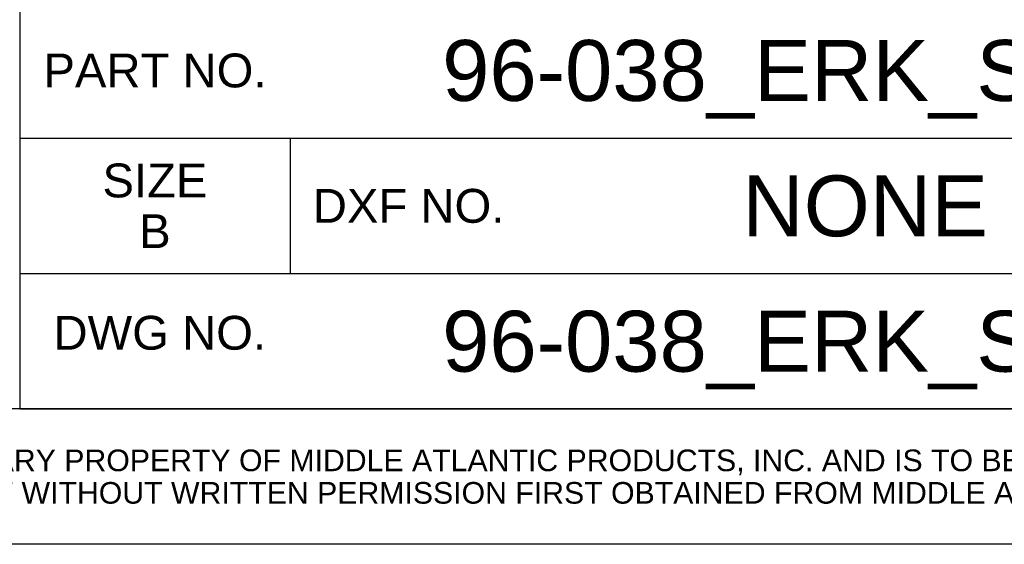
# Model space of a CAD drawing. Header units: inches. Extents: x 5 to 265, y 5 to 171.
# Tile 8 of 212: x 224 to 247, y 5 to 17. Entities that reach past the tile are written whole.
import ezdxf
from ezdxf.enums import TextEntityAlignment as Align

# ---------------------------------------------------------------- set-up
doc = ezdxf.new("R2010")
doc.units = ezdxf.units.IN
doc.header["$LTSCALE"] = 14.96
doc.header["$MEASUREMENT"] = 0
doc.layers.get('0').update_dxf_attribs({"linetype": 'CONTINUOUS'})
doc.layers.add('09_ALL_DETAIL_ITEMS', color=7, linetype='CONTINUOUS')
doc.styles.add('TEXTSTYLE_2', font='arial.ttf')

msp = doc.modelspace()

# ---------------------------------------------------------------- linework, layer by layer
at = {"color": 7, "linetype": 'Continuous'}
for p, q in [((224, 29.6), (224, 8)), ((224, 14.4), (264, 14.4)), ((230.4, 14.4), (230.4, 11.2)), ((224, 11.2), (264, 11.2)), ((264, 8), (4.8, 8)), ((264, 8), (181.344, 8)), ((224, 8), (264, 8)), ((264, 4.8), (181.344, 4.8))]:
    msp.add_line(p, q, dxfattribs=at)

# ---------------------------------------------------------------- texts
at = {"layer": '09_ALL_DETAIL_ITEMS', "color": 7, "linetype": 'Continuous', "style": 'TEXTSTYLE_2'}
for s, height, p in [('96-038_ERK_SERIES', 1.44, (244, 15.28)), ('PART NO.', 0.8, (227.2, 15.6)), ('SIZE', 0.8, (227.2, 13)), ('NONE', 1.44, (244, 12.08)), ('DXF NO.', 0.8, (233.2, 12.4)), ('B', 0.8, (227.2, 11.8)), ('96-038_ERK_SERIES', 1.44, (244, 8.88)), ('THIS DRAWING CONTAINS TRADE INFORMATION DEEMED TO BE CONFIDENTIAL AND PROPRIETARY PROPERTY OF MIDDLE ATLANTIC PRODUCTS, INC. AND IS TO BE USED ONLY FOR THE ', 0.512, (222.672, 6.528)), ('PURPOSES FOR WHICH IT IS SUBMITTED AND FURTHER SHALL NOT BE COPIED IN WHOLE OR PART WITHOUT WRITTEN PERMISSION FIRST OBTAINED FROM MIDDLE ATLANTIC PRODUCTS, INC.', 0.512, (222.672, 5.76))]:
    msp.add_text(s, height=height, dxfattribs=at).set_placement(p, align=Align.CENTER)
msp.add_text('DWG NO.', height=0.8, dxfattribs=at).set_placement((224.8, 9.4))

doc.saveas('drawing.dxf')
